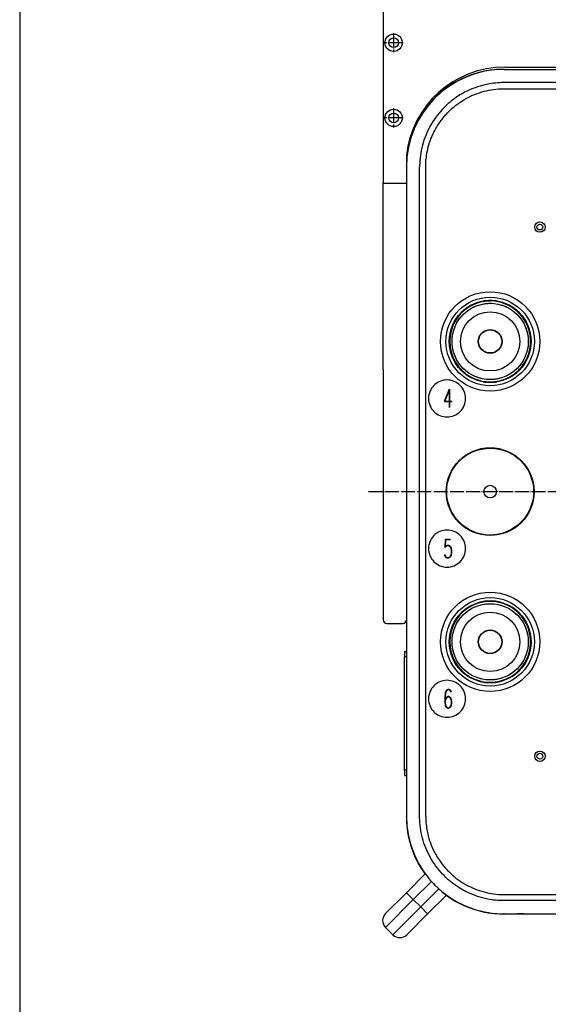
# Model space of a CAD drawing. Extents: x -1763 to 4575, y -3429 to 1051.
# Tile 65 of 193: x -700 to -243, y -544 to 308. Entities that reach past the tile are written whole.
import ezdxf

# ---------------------------------------------------------------- set-up
doc = ezdxf.new("R2010")
doc.units = 0
doc.linetypes.add('DASHED', pattern=[15, 7, -8])
doc.linetypes.add('DOT_CENTER', pattern=[14, 12, -1, 0, -1])
doc.layers.get('0').update_dxf_attribs({"linetype": 'CONTINUOUS'})
doc.layers.add('1', color=7, linetype='CONTINUOUS')
doc.layers.add('KONTUR', color=7, linetype='CONTINUOUS')
doc.styles.add('CONVERTER_2', font='txt.shx', dxfattribs={"width": 0.63})

# ---------------------------------------------------------------- blocks, each defined once
blk = doc.blocks.new('TEXT__453', base_point=(-2000, -2800))
at = {"layer": '1', "color": 7, "linetype": 'CONTINUOUS'}
blk.add_line((-700, 800), (-700, -900), dxfattribs=at)
blk = doc.blocks.new('TEXT__492', base_point=(-467.68, 320))
at = {"layer": '1', "color": 1}
for points in [[(-330.32, -35.32), (-330.32, -35.32, 0.414214), (-314.32, -19.32), (-314.32, -19.32, 0.414214), (-330.32, -3.32), (-330.32, -3.32, 0.414214), (-346.32, -19.32), (-346.32, -19.32, 0.414214)], [(-330.32, -165.32), (-330.32, -165.32, 0.414214), (-314.32, -149.32), (-314.32, -149.32, 0.414214), (-330.32, -133.32), (-330.32, -133.32, 0.414214), (-346.32, -149.32), (-346.32, -149.32, 0.414214)], [(-330.32, -295.32), (-330.32, -295.32, 0.414214), (-314.32, -279.32), (-314.32, -279.32, 0.414214), (-330.32, -263.32), (-330.32, -263.32, 0.414214), (-346.32, -279.32), (-346.32, -279.32, 0.414214)]]:
    blk.add_lwpolyline(points, format="xyb", close=True, dxfattribs=at)
at = {"layer": '1', "color": 1, "style": 'CONVERTER_2', "width": 0.63}
for s, p in [('4', (-333.68, -27.32)), ('5', (-333.68, -157.32)), ('6', (-333.68, -287.32))]:
    blk.add_text(s, height=16, dxfattribs=at).set_placement(p)
blk = doc.blocks.new('TH_TV__493', base_point=(386.02, 294))
at = {"color": 3, "linetype": 'CONTINUOUS'}
for p, q in [((-281, 265.5), (-183, 265.5)), ((-181.38, 254.02), (-281.07, 254.02)), ((-280.91, 248.77), (-182.43, 248.77)), ((-343.02, 238.7), (-342.87, 238.55)), ((-338.63, 242.8), (-338.78, 242.94)), ((-336.4, 244.8), (-336.55, 244.95)), ((-345.03, 236.46), (-344.88, 236.31)), ((-365.5, 181.14), (-365.5, 181.5)), ((-365.5, 181), (-365.5, -381)), ((-354.02, -381.07), (-354.02, 181.07)), ((-348.77, -380.91), (-348.77, 180.91)), ((-299, 64.92), (-299, 64.79)), ((-299, 64.79), (-299, 64.79)), ((-296, 65.21), (-296, 65.31)), ((-296, 65.21), (-296, 64.87)), ((-290, 65.31), (-290, 65.21)), ((-290, 64.87), (-290, 65.21)), ((-287, 64.92), (-287, 64.79)), ((-287, 64.79), (-287, 64.79)), ((-327.79, 36), (-327.92, 36)), ((-327.79, 36), (-327.79, 36)), ((-258.21, 36), (-258.08, 36)), ((-258.21, 36), (-258.21, 36)), ((-328.31, 33), (-328.21, 33)), ((-328.21, 27), (-328.31, 27)), ((-327.87, 33), (-328.21, 33)), ((-328.21, 27), (-327.87, 27)), ((-257.79, 33), (-258.13, 33)), ((-258.13, 27), (-257.79, 27)), ((-257.79, 33), (-257.69, 33)), ((-257.69, 27), (-257.79, 27)), ((-327.92, 24), (-327.79, 24)), ((-327.79, 24), (-327.79, 24)), ((-258.21, 24), (-258.21, 24)), ((-258.21, 24), (-258.08, 24)), ((-299, -4.79), (-299, -4.79)), ((-299, -4.79), (-299, -4.92)), ((-296, -5), (-296, -4.87)), ((-296, -5), (-296, -5.21)), ((-296, -5.31), (-296, -5.21)), ((-290, -4.87), (-290, -5.21)), ((-290, -5.21), (-290, -5.31)), ((-287, -4.79), (-287, -4.79)), ((-287, -4.92), (-287, -4.79)), ((-299, -195.08), (-299, -195.21)), ((-299, -195.21), (-299, -195.21)), ((-296, -194.79), (-296, -194.69)), ((-296, -194.79), (-296, -195.13)), ((-290, -194.69), (-290, -194.79)), ((-290, -195.13), (-290, -194.79)), ((-287, -195.08), (-287, -195.21)), ((-287, -195.21), (-287, -195.21)), ((-328.31, -227), (-328.21, -227)), ((-327.87, -227), (-328.21, -227)), ((-327.79, -224), (-327.92, -224)), ((-327.79, -224), (-327.79, -224)), ((-258.21, -224), (-258.08, -224)), ((-258.21, -224), (-258.21, -224)), ((-257.79, -227), (-258.13, -227)), ((-257.79, -227), (-257.69, -227)), ((-367, -238.25), (-367, -243)), ((-367, -238.25), (-365.5, -238.25)), ((-328.21, -233), (-328.31, -233)), ((-328.21, -233), (-327.87, -233)), ((-327.92, -236), (-327.79, -236)), ((-327.79, -236), (-327.79, -236)), ((-258.21, -236), (-258.21, -236)), ((-258.21, -236), (-258.08, -236)), ((-258.13, -233), (-257.79, -233)), ((-257.69, -233), (-257.79, -233)), ((-367, -341), (-367, -243)), ((-365.5, -243), (-367, -243)), ((-299, -264.79), (-299, -264.79)), ((-299, -264.79), (-299, -264.92)), ((-296, -265), (-296, -264.87)), ((-296, -265), (-296, -265.21)), ((-296, -265.31), (-296, -265.21)), ((-290, -264.87), (-290, -265.21)), ((-290, -265.21), (-290, -265.31)), ((-287, -264.79), (-287, -264.79)), ((-287, -264.92), (-287, -264.79)), ((-365.5, -341), (-367, -341)), ((-367, -341), (-367, -345.75)), ((-367, -345.75), (-365.5, -345.75)), ((-365.5, -381.5), (-365.5, -381.14)), ((-365.5, -447.11), (-349.24, -430.85)), ((-349.24, -430.85), (-349.21, -430.88)), ((-359.49, -453.12), (-343.85, -437.48)), ((-383.53, -465.15), (-365.5, -447.11)), ((-359.49, -453.12), (-365.5, -447.11)), ((-353.12, -459.49), (-337.48, -443.85)), ((-347.11, -465.5), (-330.85, -449.24)), ((-330.88, -449.21), (-330.85, -449.24)), ((-280.91, -448.77), (-182.43, -448.77)), ((-359.49, -453.12), (-383.53, -477.17)), ((-353.12, -459.49), (-377.17, -483.53)), ((-359.49, -453.12), (-353.12, -459.49)), ((-347.11, -465.5), (-353.12, -459.49)), ((-181.38, -454.02), (-281.07, -454.02)), ((-347.11, -465.5), (-365.15, -483.53)), ((-281, -465.5), (-281.5, -465.5)), ((-281, -465.5), (-177, -465.5)), ((-281, -465.5), (-269.5, -465.5)), ((-264, -465.5), (-269.5, -465.5)), ((-264, -465.5), (-245.75, -465.5)), ((-245.75, -465.5), (-245.25, -465.5)), ((-245.25, -465.5), (-243.75, -465.5)), ((-243.75, -465.5), (-241, -465.5)), ((-383.53, -477.17), (-377.17, -483.53))]:
    blk.add_line(p, q, dxfattribs=at)
at = {"color": 3, "linetype": 'DASHED'}
for p, q in [((-281, 265.5), (-183, 265.5)), ((-365.5, 181), (-365.5, -381)), ((-296, -5), (-296, -4.87)), ((-290, -4.87), (-290, -5.21)), ((-290, -5.21), (-290, -5.31)), ((-296, -265), (-296, -264.87)), ((-290, -264.87), (-290, -265.21)), ((-290, -265.21), (-290, -265.31)), ((-281, -465.5), (-269.5, -465.5)), ((-281, -465.5), (-177, -465.5)), ((-264, -465.5), (-245.75, -465.5)), ((-245.75, -465.5), (-245.25, -465.5)), ((-245.75, -465.5), (-245.25, -465.5)), ((-245.25, -465.5), (-243.75, -465.5)), ((-245.25, -465.5), (-243.75, -465.5)), ((-243.75, -465.5), (-241, -465.5)), ((-243.75, -465.5), (-241, -465.5))]:
    blk.add_line(p, q, dxfattribs=at)
at = {"color": 3, "linetype": 'CONTINUOUS'}
for centre, radius in [((-250, 129), 4.5), ((-250, 129), 2.5), ((-293, 30), 43), ((-293, 30), 38.3), ((-293, 30), 35.46), ((-293, 30), 33), ((-293, 30), 25.59), ((-293, 30), 10.25), ((-293, 30), 10), ((-293, -100), 38), ((-293, -100), 37.57), ((-293, -100), 5.45), ((-293, -230), 43), ((-293, -230), 38.3), ((-293, -230), 35.46), ((-293, -230), 33), ((-293, -230), 25.59), ((-293, -230), 10.25), ((-293, -230), 10), ((-250, -329), 4.5), ((-250, -329), 2.5)]:
    blk.add_circle(centre, radius, dxfattribs=at)
at = {"color": 3, "linetype": 'DASHED'}
for centre in [(-293, 30), (-293, -230)]:
    blk.add_circle(centre, 33, dxfattribs=at)
at = {"color": 3, "linetype": 'CONTINUOUS'}
for centre, radius, start, end in [((-281, 181), 84.5, 90, -180), ((-281.5, 181.5), 84, 90, 130.94321), ((-281.5, 181.5), 84, 137.08589, 139.1353), ((-281.5, 181.5), 84, 132.99247, 137.08589), ((-281.5, 181.5), 84, 130.94321, 132.99247), ((-281.5, 181.5), 84, 139.1353, -180), ((-293, 30), 35.3, 99.78518, 170.21482), ((-293, 30), 35.3, 99.78519, 170.21481), ((-293, 30), 35, 39.9171, 140.0829), ((-293, 30), 35.44, 94.85643, 99.7482), ((-293, 30), 35.34, 85.13035, 94.86965), ((-293, 30), 35.44, 80.2518, 85.14357), ((-293, 30), 35.3, 9.78518, 80.21482), ((-293, 30), 35.3, 9.78519, 80.21481), ((-293, 30), 35, 140.0829, 149.9171), ((-293, 30), 35, 30.0829, 39.9171), ((-293, 30), 35, 149.9171, -149.9171), ((-293, 30), 35, 0, 30.0829), ((-293, 30), 35.44, 170.2518, 175.14357), ((-293, 30), 35.44, 4.85643, 9.7482), ((-293, 30), 35.34, 175.13035, -175.13035), ((-293, 30), 35.44, -175.14357, -170.2518), ((-293, 30), 35, -30.0829, 0), ((-293, 30), 35.44, -9.7482, -4.85643), ((-293, 30), 35.34, -4.86965, 4.86965), ((-293, 30), 35.3, -170.21481, -99.78519), ((-293, 30), 35.3, -170.21482, -99.78518), ((-293, 30), 35.3, -80.21481, -9.78519), ((-293, 30), 35.3, -80.21482, -9.78518), ((-293, 30), 35, -149.9171, -140.0829), ((-293, 30), 35, -39.9171, -30.0829), ((-293, 30), 35, -140.0829, -113.89551), ((-293, 30), 35, -66.10449, -39.9171), ((-293, 30), 35, -113.89551, -66.10449), ((-293, 30), 35.44, -99.7482, -94.85643), ((-293, 30), 35.34, -94.86965, -85.13035), ((-293, 30), 35.44, -85.14357, -80.2518), ((-293, -230), 35.3, 99.78518, 170.21482), ((-293, -230), 35.3, 99.78519, 170.21481), ((-293, -230), 35, 39.9171, 140.0829), ((-293, -230), 35.44, 94.85643, 99.7482), ((-293, -230), 35.34, 85.13035, 94.86965), ((-293, -230), 35.44, 80.2518, 85.14357), ((-293, -230), 35.3, 9.78518, 80.21482), ((-293, -230), 35.3, 9.78519, 80.21481), ((-293, -230), 35, 149.9171, -149.9171), ((-293, -230), 35, 140.0829, 149.9171), ((-293, -230), 35, 30.0829, 39.9171), ((-293, -230), 35, 0, 30.0829), ((-293, -230), 35.34, 175.13035, -175.13035), ((-293, -230), 35.44, 170.2518, 175.14357), ((-293, -230), 35, -30.0829, 0), ((-293, -230), 35.44, 4.85643, 9.7482), ((-293, -230), 35.34, -4.86965, 4.86965), ((-293, -230), 35.44, -175.14357, -170.2518), ((-293, -230), 35.3, -170.21481, -99.78519), ((-293, -230), 35.3, -170.21482, -99.78518), ((-293, -230), 35.3, -80.21481, -9.78519), ((-293, -230), 35.3, -80.21482, -9.78518), ((-293, -230), 35.44, -9.7482, -4.85643), ((-293, -230), 35, -149.9171, -140.0829), ((-293, -230), 35, -140.0829, -113.89551), ((-293, -230), 35, -66.10449, -39.9171), ((-293, -230), 35, -39.9171, -30.0829), ((-293, -230), 35, -113.89551, -66.10449), ((-293, -230), 35.44, -99.7482, -94.85643), ((-293, -230), 35.34, -94.86965, -85.13035), ((-293, -230), 35.44, -85.14357, -80.2518), ((-281, -381), 84.5, 180, -90), ((-281.5, -381.5), 84, -180, -143.90299), ((-281.5, -381.5), 84, -126.09701, -90), ((-377.52, -471.16), 8.5, 135, -135), ((-281, -381), 84.5, -91.09297, -90), ((-371.16, -477.52), 8.5, -135, -45)]:
    blk.add_arc(centre, radius, start, end, dxfattribs=at)
at = {"color": 3, "linetype": 'DASHED'}
for centre, radius, start, end in [((-281, 181), 84.5, 90, -180), ((-293, 30), 35, 39.9171, 140.0829), ((-293, 30), 35, 140.0829, 149.9171), ((-293, 30), 35, 30.0829, 39.9171), ((-293, 30), 35, 149.9171, -149.9171), ((-293, 30), 35, 0, 30.0829), ((-293, 30), 35, -30.0829, 0), ((-293, 30), 35, -149.9171, -140.0829), ((-293, 30), 35, -39.9171, -30.0829), ((-293, 30), 35, -140.0829, -113.89551), ((-293, 30), 35, -66.10449, -39.9171), ((-293, 30), 35, -113.89551, -66.10449), ((-293, -230), 35, 39.9171, 140.0829), ((-293, -230), 35, 149.9171, -149.9171), ((-293, -230), 35, 140.0829, 149.9171), ((-293, -230), 35, 30.0829, 39.9171), ((-293, -230), 35, 0, 30.0829), ((-293, -230), 35, -30.0829, 0), ((-293, -230), 35, -149.9171, -140.0829), ((-293, -230), 35, -140.0829, -113.89551), ((-293, -230), 35, -66.10449, -39.9171), ((-293, -230), 35, -39.9171, -30.0829), ((-293, -230), 35, -113.89551, -66.10449), ((-281, -381), 84.5, 180, -90)]:
    blk.add_arc(centre, radius, start, end, dxfattribs=at)
at = {"color": 3, "linetype": 'CONTINUOUS'}
for points, knots in [([(-281.07, 254.02), (-281.2, 254.02), (-281.33, 254.02), (-286.05, 253.99), (-290.64, 253.54), (-301.07, 251.48), (-306.81, 249.59), (-316.04, 245.23), (-319.66, 243.12), (-326.49, 238.31), (-329.7, 235.61), (-332.65, 232.65), (-336.91, 228.39), (-340.63, 223.62), (-346.81, 213.27), (-349.24, 207.74), (-352.69, 196.19), (-353.69, 190.22), (-353.99, 183.29), (-354.01, 182.37), (-354.02, 181.33), (-354.02, 181.2), (-354.02, 181.07)], [0, 0, 0, 0, 0.39209, 0.39209, 14.472717, 14.472717, 32.906377, 32.906377, 45.694838, 45.694838, 58.483305, 58.483305, 58.483305, 76.916048, 76.916048, 95.348773, 95.348773, 113.781519, 113.781519, 116.587061, 116.587061, 116.979036, 116.979036, 116.979036, 116.979036]), ([(-348.77, 180.91), (-348.77, 181.28), (-348.76, 181.65), (-348.69, 186.04), (-348.27, 190.05), (-346.41, 199.51), (-344.65, 204.85), (-340.59, 213.43), (-338.62, 216.8), (-334.15, 223.16), (-331.64, 226.14), (-328.89, 228.89), (-324.93, 232.85), (-320.49, 236.31), (-310.86, 242.05), (-305.71, 244.32), (-294.97, 247.53), (-289.42, 248.46), (-283.22, 248.73), (-282.62, 248.75), (-281.65, 248.76), (-281.28, 248.77), (-280.91, 248.77)], [0, 0, 0, 0, 1.045657, 1.045657, 12.425175, 12.425175, 28.250636, 28.250636, 39.229588, 39.229588, 50.208524, 50.208524, 50.208524, 66.033092, 66.033092, 81.857709, 81.857709, 97.682469, 97.682469, 99.382292, 99.382292, 100.427425, 100.427425, 100.427425, 100.427425]), ([(-281.07, -454.02), (-281.2, -454.02), (-281.33, -454.02), (-286.05, -453.99), (-290.64, -453.54), (-301.07, -451.48), (-306.81, -449.59), (-316.04, -445.23), (-319.66, -443.12), (-326.49, -438.31), (-329.7, -435.61), (-332.65, -432.65), (-336.91, -428.39), (-340.63, -423.62), (-346.81, -413.27), (-349.24, -407.74), (-352.69, -396.19), (-353.69, -390.22), (-353.99, -383.29), (-354.01, -382.37), (-354.02, -381.33), (-354.02, -381.2), (-354.02, -381.07)], [0, 0, 0, 0, 0.39209, 0.39209, 14.472717, 14.472717, 32.906377, 32.906377, 45.694838, 45.694838, 58.483305, 58.483305, 58.483305, 76.916048, 76.916048, 95.348773, 95.348773, 113.781519, 113.781519, 116.587061, 116.587061, 116.979036, 116.979036, 116.979036, 116.979036]), ([(-348.77, -380.91), (-348.77, -381.28), (-348.76, -381.65), (-348.69, -386.04), (-348.27, -390.05), (-346.41, -399.51), (-344.65, -404.85), (-340.59, -413.43), (-338.62, -416.8), (-334.15, -423.16), (-331.64, -426.14), (-328.89, -428.89), (-324.93, -432.85), (-320.49, -436.31), (-310.86, -442.05), (-305.71, -444.32), (-294.97, -447.53), (-289.42, -448.46), (-283.22, -448.73), (-282.62, -448.75), (-281.65, -448.76), (-281.28, -448.77), (-280.91, -448.77)], [0, 0, 0, 0, 1.045657, 1.045657, 12.425175, 12.425175, 28.250636, 28.250636, 39.229588, 39.229588, 50.208524, 50.208524, 50.208524, 66.033092, 66.033092, 81.857709, 81.857709, 97.682469, 97.682469, 99.382292, 99.382292, 100.427425, 100.427425, 100.427425, 100.427425])]:
    blk.add_open_spline(points, degree=3, knots=knots, dxfattribs=at)
blk = doc.blocks.new('MANIPULATOR_TOPVIEW__494', base_point=(-2007.79, 3670.62))
at = {"layer": '1', "color": 7, "linetype": 'CONTINUOUS'}
for p, q in [((-385.5, 419.5), (-385.5, 167)), ((385.5, 403.5), (301.45, 403.5)), ((-280.23, 267.5), (-174.73, 267.5)), ((174.73, 267.5), (280.23, 267.5)), ((365.5, -214), (365.5, 190.85)), ((-385.5, 167), (-365.5, 167)), ((365.5, 167), (385.5, 167)), ((-382.5, -214), (-368.5, -214)), ((365.5, -214), (382.5, -214))]:
    blk.add_line(p, q, dxfattribs=at)
at = {"layer": '1', "color": 1, "linetype": 'DOT_CENTER'}
for p, q in [((-376.5, 361.75), (-376.5, 345.25)), ((376.5, 345.25), (376.5, 361.75)), ((-368.25, 353.5), (-384.75, 353.5)), ((384.75, 353.5), (368.25, 353.5)), ((-376.5, 296.75), (-376.5, 280.25)), ((376.5, 280.25), (376.5, 296.75)), ((-368.25, 288.5), (-384.75, 288.5)), ((384.75, 288.5), (368.25, 288.5)), ((-376.5, 231.75), (-376.5, 215.25)), ((376.5, 215.25), (376.5, 231.75)), ((-368.25, 223.5), (-384.75, 223.5)), ((384.75, 223.5), (368.25, 223.5))]:
    blk.add_line(p, q, dxfattribs=at)
at = {"layer": '1', "color": 7, "linetype": 'CONTINUOUS'}
for centre, radius in [((-376.5, 353.5), 7.5), ((376.5, 353.5), 7.5), ((-376.5, 353.5), 4.2), ((376.5, 353.5), 4.2), ((-376.5, 288.5), 7.5), ((-376.5, 288.5), 4.2), ((376.5, 288.5), 7.5), ((376.5, 288.5), 4.2), ((-376.5, 223.5), 7.5), ((376.5, 223.5), 7.5), ((-376.5, 223.5), 4.2), ((376.5, 223.5), 4.2)]:
    blk.add_circle(centre, radius, dxfattribs=at)
for centre, radius, start, end in [((382.5, 420.5), 3, 0, 90), ((-280.23, 181.75), 85.75, 90, 173.9096), ((280.23, 181.75), 85.75, 6.0904, 90), ((-382.5, -211), 3, 180, -90), ((-368.5, -211), 3, -90, 0), ((382.5, -211), 3, -90, 0)]:
    blk.add_arc(centre, radius, start, end, dxfattribs=at)
at = {"layer": 'KONTUR', "color": 7, "linetype": 'CONTINUOUS'}
for p, q in [((-381.5, 423.5), (-38.11, 423.5)), ((382.5, 423.5), (41.75, 423.5)), ((385.5, -9.33), (385.5, 420.5)), ((-38.58, 403.5), (-385.5, 403.5)), ((301.45, 403.5), (46.86, 403.5)), ((-365.5, 190.85), (-365.5, 135.75)), ((-385.5, 6.1), (-385.5, 167)), ((-365.5, 135.75), (-365.5, -211)), ((-385.5, 6.1), (-385.5, -211)), ((385.5, -211), (385.5, -9.33))]:
    blk.add_line(p, q, dxfattribs=at)
blk.add_arc((-381.5, 419.5), 4, 90, 180, dxfattribs=at)
blk = doc.blocks.new('TH_B__495', base_point=(-268.27, -372.51))
at = {"layer": '1', "color": 1, "linetype": 'DOT_CENTER'}
blk.add_line((-398.25, -100), (398.64, -100), dxfattribs=at)
at = {"layer": '1'}
for name, p in [('TEXT__492', (-467.68, 320)), ('MANIPULATOR_TOPVIEW__494', (-2007.79, 3670.62)), ('TH_TV__493', (386.02, 294))]:
    blk.add_blockref(name, p, dxfattribs=at)
blk = doc.blocks.new('GEOMETRY__496', base_point=(9847.76, 2238.74))
blk.add_blockref('TH_B__495', (-268.27, -372.51))
blk = doc.blocks.new('D-E6978-60041-1S11B__497', base_point=(10071.2, 2424.87))
at = {"layer": '1'}
blk.add_blockref('GEOMETRY__496', (9847.76, 2238.74), dxfattribs=at)

msp = doc.modelspace()

# ---------------------------------------------------------------- block references
msp.add_blockref('D-E6978-60041-1S11B__497', (10071.2, 2424.87))
at = {"layer": '1'}
msp.add_blockref('TEXT__453', (-2000, -2800), dxfattribs=at)

doc.saveas('drawing.dxf')
